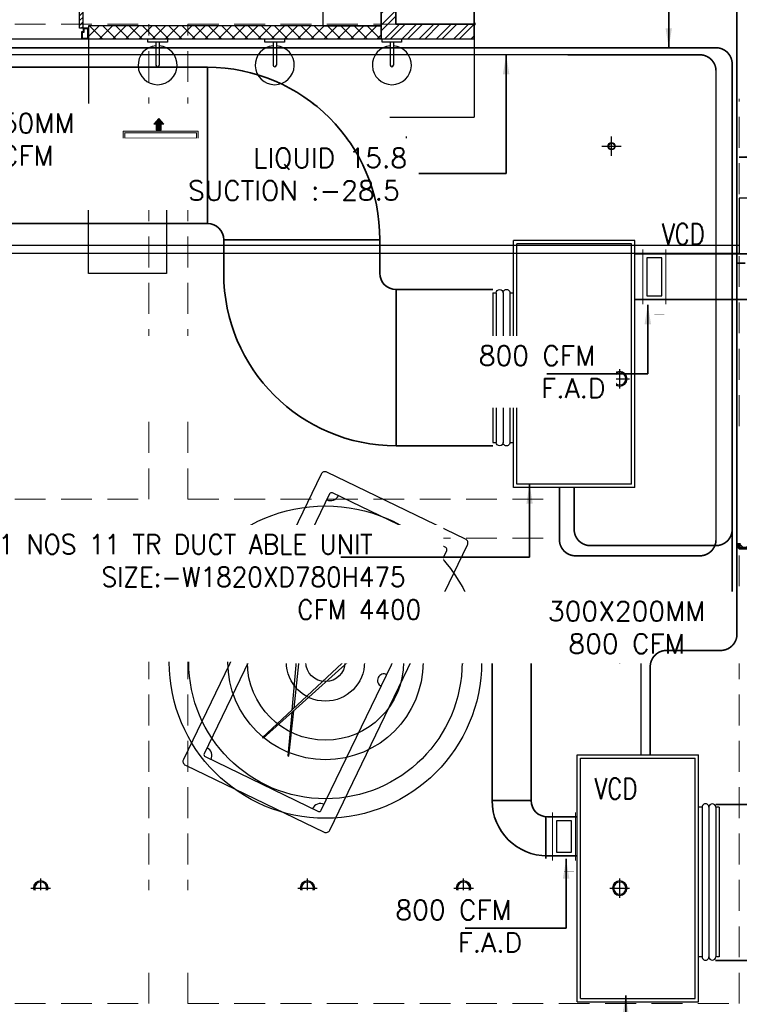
# Model space of a CAD drawing. Header units: inches. Extents: x 110711 to 158499, y 12149 to 19253.
# Tile 19 of 46: x 123316 to 123537, y 17884 to 18187. Entities that reach past the tile are written whole.
import ezdxf
from ezdxf.enums import TextEntityAlignment as Align

# ---------------------------------------------------------------- set-up
doc = ezdxf.new("R2010")
doc.units = ezdxf.units.IN
doc.header["$MEASUREMENT"] = 0
doc.linetypes.add('HIDDEN', pattern=[0.375, 0.25, -0.125])
for name, color, linetype in [('0 HOSMAC-AC-VCD', 6, 'Continuous'), ('AC REF. PIPE', 1, 'Continuous'), ('AR PLANS', 7, 'Continuous'), ('NON VRV DUCTABLE UNIT', 6, 'Continuous'), ('PD_LIGHTING', 23, 'Continuous')]:
    doc.layers.add(name, color=color, linetype=linetype)
doc.layers.add('15w led', color=7, linetype='Continuous', true_color=0xe600e6)
for name, color, linetype, lineweight in [('AC DRAIN PIPE', 7, 'Continuous', 25), ('AC DUCT', 5, 'Continuous', 35), ('EXHAUST AIR DUCT', 13, 'Continuous', 35), ('FA AIR DUCT', 4, 'Continuous', 35), ('HVAC SERVICE', 7, 'Continuous', 35), ('HVAC TEXT PP', 7, 'Continuous', 20), ('PD_COLUMN', 2, 'Continuous', 60), ('PD_ELEVATION_03', 80, 'Continuous', 25), ('PD_HATCH', 45, 'Continuous', 9), ('SAG', 140, 'Continuous', 20)]:
    doc.layers.add(name, color=color, linetype=linetype, lineweight=lineweight)
doc.layers.add('PD_BASE', color=8, linetype='Continuous', transparency=0.5)
doc.styles.add('ROMANS', font='romans.shx', dxfattribs={"width": 0.8, "height": 100})
doc.styles.get("Standard").update_dxf_attribs({"font": 'romans.shx', "height": 6})
doc.styles.add('style1', font='arial.ttf', dxfattribs={"height": 500})
doc.dimstyles.new('ISO-10', dxfattribs={"dimtxt": 6, "dimasz": 0.5, "dimexe": 1.25, "dimexo": 0.625, "dimtad": 1, "dimtoh": 1, "dimdec": 1, "dimlunit": 4, "dimtxsty": 'Standard', "dimblk": 'ARCHTICK', "dimcen": 2.5, "dimclrt": 3, "dimadec": 0, "dimazin": 0, "dimtfac": 1, "dimtdec": 1, "dimtmove": 1, "dimatfit": 3, "dimfxl": 1, "dimarcsym": 0})

# ---------------------------------------------------------------- blocks, each defined once
blk = doc.blocks.new('columns2')
at = {"layer": 'PD_HATCH'}
h = blk.add_hatch(dxfattribs=at)
h.set_pattern_fill('ANSI37', color=175, scale=20)
h.paths.add_polyline_path([(387, -250), (387, -268), (369, -268), (369, -250)])
h.paths.add_polyline_path([(18, 0), (18, -15), (0, -15), (0, 0)])
h.paths.add_polyline_path([(18, -828), (18, -813), (0, -813), (0, -828)])
h.paths.add_polyline_path([(201, -870), (186, -870), (186, -888), (201, -888)])
h.paths.add_polyline_path([(570, -870), (555, -870), (555, -888), (570, -888)])
h.paths.add_polyline_path([(754.5, -870), (739.5, -870), (739.5, -888), (754.5, -888)])
h.paths.add_polyline_path([(934.5, -870), (919.5, -870), (919.5, -888), (934.5, -888)])
h.paths.add_polyline_path([(385.5, -870), (370.5, -870), (370.5, -888), (385.5, -888)])
h.paths.add_polyline_path([(201, 42), (186, 42), (186, 60), (201, 60)])
h.paths.add_polyline_path([(387, -578), (387, -560), (369, -560), (369, -578)])
h.paths.add_polyline_path([(1116, -731.5), (1116, -716.5), (1098, -716.5), (1098, -731.5)])
h.paths.add_polyline_path([(1116, -111.5), (1116, -96.5), (1098, -96.5), (1098, -111.5)])
h.paths.add_polyline_path([(1116, -561.5), (1116, -576.5), (1098, -576.5), (1098, -561.5)])
h.paths.add_polyline_path([(1116, -251.5), (1116, -266.5), (1098, -266.5), (1098, -251.5)])
h.paths.add_polyline_path([(0, -731.5), (0, -716.5), (18, -716.5), (18, -731.5)])
h.paths.add_polyline_path([(0, -111.5), (0, -96.5), (18, -96.5), (18, -111.5)])
h.paths.add_polyline_path([(0, -406.5), (0, -421.5), (18, -421.5), (18, -406.5)])
h.paths.add_polyline_path([(0, -561.5), (0, -576.5), (18, -576.5), (18, -561.5)])
h.paths.add_polyline_path([(0, -251.5), (0, -266.5), (18, -266.5), (18, -251.5)])
h.paths.add_polyline_path([(993, -111.5), (993, -99.5), (984, -99.5), (984, -111.5)])
h.paths.add_polyline_path([(993, -189.5), (993, -201.5), (984, -201.5), (984, -189.5)])
h.paths.add_polyline_path([(903, -111.5), (903, -99.5), (912, -99.5), (912, -111.5)])
h.paths.add_polyline_path([(903, -189.5), (903, -201.5), (912, -201.5), (912, -189.5)])
h.paths.add_polyline_path([(75, -870), (60, -870), (60, -888), (75, -888)])
h.paths.add_polyline_path([(1116, -870), (1101, -870), (1101, -888), (1116, -888)])
h.paths.add_polyline_path([(75, 42), (60, 42), (60, 60), (75, 60)])
h.paths.add_polyline_path([(570, 42), (555, 42), (555, 60), (570, 60)])
h.paths.add_polyline_path([(754.5, 42), (739.5, 42), (739.5, 60), (754.5, 60)])
h.paths.add_polyline_path([(934.5, 42), (919.5, 42), (919.5, 60), (934.5, 60)])
h.paths.add_polyline_path([(385.5, 42), (370.5, 42), (370.5, 60), (385.5, 60)])
h.paths.add_polyline_path([(1116, 42), (1101, 42), (1101, 60), (1116, 60)])
h.paths.add_polyline_path([(738, -250), (738, -268), (756, -268), (756, -250)])
h.paths.add_polyline_path([(756, -578), (756, -560), (738, -560), (738, -578)])
at = {"layer": 'PD_COLUMN', "color": 175}
blk.add_lwpolyline([(387, -250), (387, -268), (369, -268), (369, -250)], close=True, dxfattribs=at)
at = {"layer": 'PD_HATCH', "color": 175, "linetype": 'HIDDEN', "ltscale": 38}
for p, q in [((18, -107), (187.5, -107)), ((187.5, -253), (187.5, -107)), ((199.5, -107), (369, -107)), ((199.5, -253), (199.5, -107)), ((369, -107), (369, -250)), ((18, -253), (187.5, -253)), ((199.5, -253), (369, -253)), ((18, -265), (187.5, -265)), ((187.5, -408), (187.5, -265)), ((199.5, -408), (199.5, -265)), ((199.5, -265), (369, -265)), ((369, -408), (369, -268)), ((18, -408), (187.5, -408)), ((199.5, -408), (369, -408))]:
    blk.add_line(p, q, dxfattribs=at)
blk = doc.blocks.new('ight 18w')
at = {"color": 8, "lineweight": 25}
for p, q in [((6, 0), (-6, 0)), ((0, 6), (0, -6))]:
    blk.add_line(p, q, dxfattribs=at)
for radius in [4.5, 3.75]:
    blk.add_circle((0, 0), radius, dxfattribs=at)
blk = doc.blocks.new('WALLLIGHT34')
at = {"color": 8}
for p, q in [((-0.5, -1), (-0.5, -8.1)), ((0.5, -1), (0.5, -8.1))]:
    blk.add_line(p, q, dxfattribs=at)
blk.add_lwpolyline([(-3, 0), (3, 0), (3, -1), (-3, -1)], close=True, dxfattribs=at)
for radius, start, end in [(6, 94.7802, 85.2198), (0.5, 180, 0)]:
    blk.add_arc((0, -8.1), radius, start, end, dxfattribs=at)
blk = doc.blocks.new('LAVA1')
at = {"color": 8, "linetype": 'ByBlock'}
blk.add_lwpolyline([(-52.2, 182.6, 0.374236), (182.1, -52.2, 0.103818), (303.6, -13.9, 0.071348), (327, 1.8), (349.9, 24.6, 0.399589), (350, 123.6), (129.5, 344, 0.433457), (24.9, 350.2), (2, 327.3, 0.071348), (-13.7, 304, 0.103818)], format="xyb", close=True, dxfattribs=at)
for centre, radius in [((197.3, 338.6), 18), ((267.9, 267.8), 18), ((190.4, 190.4), 30), ((190.4, 190.4), 20), ((338.6, 197.1), 18)]:
    blk.add_circle(centre, radius, dxfattribs=at)
blk.add_ellipse((153.7, 153.7), major_axis=(194.7, -194.7), ratio=0.789646, dxfattribs=at)
blk = doc.blocks.new('door')
h = blk.add_hatch()
h.set_pattern_fill('ANSI31', color=8, scale=10, style=0)
h.set_pattern_definition([(45, (10752.127, -6120.4824), (-0.883883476, 0.883883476), [])])
edge = h.paths.add_edge_path()
edge.add_arc((-14403.84, -18781.42), 31.42, 180, 182.3452)
edge.add_line((-14435.23, -18782.7), (-14403.84, -18782.7))
edge.add_line((-14403.84, -18782.7), (-14403.84, -18781.42))
edge.add_line((-14403.84, -18781.42), (-14435.26, -18781.42))
h = blk.add_hatch()
h.set_pattern_fill('ANSI31', color=8, scale=10, style=0)
h.set_pattern_definition([(45, (10752.127, -6123.4768), (-0.883883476, 0.883883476), [])])
edge = h.paths.add_edge_path()
edge.add_arc((-14403.84, -18848.7), 31.42, 177.6548, 180, ccw=False)
edge.add_line((-14435.23, -18847.41), (-14403.84, -18847.41))
edge.add_line((-14403.84, -18847.41), (-14403.84, -18848.7))
edge.add_line((-14403.84, -18848.7), (-14435.26, -18848.7))
at = {"color": 8}
for p, q in [((-14403.84, -18781.42), (-14435.26, -18781.42)), ((-14403.84, -18782.7), (-14435.23, -18782.7)), ((-14403.84, -18780.13), (-14403.84, -18782.7)), ((-14403.84, -18847.41), (-14435.23, -18847.41)), ((-14403.84, -18849.98), (-14403.84, -18847.41)), ((-14403.84, -18848.7), (-14435.26, -18848.7))]:
    blk.add_line(p, q, dxfattribs=at)
for points in [[(-14399.98, -18782.06), (-14399.98, -18779.49), (-14403.84, -18779.49), (-14403.84, -18781.42), (-14402.55, -18781.42), (-14402.55, -18782.06), (-14399.98, -18782.06)], [(-14399.98, -18848.05), (-14399.98, -18850.62), (-14403.84, -18850.62), (-14403.84, -18848.7), (-14402.55, -18848.7), (-14402.55, -18848.05), (-14399.98, -18848.05)]]:
    blk.add_lwpolyline(points, dxfattribs=at)
for points in [[(-14400.24, -18781.8), (-14400.24, -18779.74), (-14403.58, -18779.74), (-14403.58, -18781.16), (-14402.3, -18781.16), (-14402.3, -18781.8)], [(-14400.24, -18848.31), (-14400.24, -18850.37), (-14403.58, -18850.37), (-14403.58, -18848.95), (-14402.3, -18848.95), (-14402.3, -18848.31)]]:
    blk.add_lwpolyline(points, close=True, dxfattribs=at)
for centre, radius, start, end in [((-14399.51, -18779.61), 35.79, 182.8848, 263.0539), ((-14399.87, -18850.35), 35.42, 96.4258, 177.3294)]:
    blk.add_arc(centre, radius, start, end, dxfattribs=at)
blk = doc.blocks.new('SNOOKER T')
at = {"ltscale": 12}
h = blk.add_hatch(color=8, dxfattribs=at)
h.dxf.hatch_style = 1
h.paths.add_polyline_path([(-13082.48, -18423.94, 1), (-13080.63, -18423.94, 1)])
at = {"color": 8, "linetype": 'ByBlock'}
for p, q in [((-13134.22, -18407.15), (-13134.33, -18407.43)), ((-13135.8, -18415.28), (-13135.69, -18415.56))]:
    blk.add_line(p, q, dxfattribs=at)
at = {"color": 8}
for points in [[(-13150.47, -18435.5), (-13060.45, -18435.5, 0.414214), (-13059.21, -18434.26), (-13059.21, -18390.48, 0.414214), (-13060.45, -18389.25), (-13150.47, -18389.25, 0.414214), (-13151.7, -18390.48), (-13151.7, -18434.26, 0.414214)], [(-13146.46, -18430.87), (-13064.46, -18430.87, 0.414214), (-13063.84, -18430.26), (-13063.84, -18394.49, 0.414214), (-13064.46, -18393.88), (-13146.46, -18393.88, 0.414214), (-13147.08, -18394.49), (-13147.08, -18430.26, 0.414214)]]:
    blk.add_lwpolyline(points, format="xyb", close=True, dxfattribs=at)
at = {"color": 8, "linetype": 'ByBlock'}
for points in [[(-13123.66, -18411.26), (-13093.03, -18400.28), (-13093.42, -18399.23), (-13124.42, -18410.96)], [(-13125.12, -18411.22), (-13136.67, -18415.6), (-13136.56, -18415.88), (-13124.39, -18411.52)]]:
    blk.add_lwpolyline(points, dxfattribs=at)
for points in [[(-13073.06, -18417.87, 0.577193), (-13072.42, -18417.49), (-13072.42, -18406.04, 0.577193), (-13073.06, -18405.66), (-13082.99, -18411.39, 0.577665), (-13082.99, -18412.14)], [(-13072.89, -18417.57, 0.577193), (-13072.76, -18417.49), (-13072.76, -18406.04, 0.577193), (-13072.89, -18405.96), (-13082.82, -18411.69, 0.577665), (-13082.82, -18411.84)]]:
    blk.add_lwpolyline(points, format="xyb", close=True, dxfattribs=at)
blk.add_lwpolyline([(-13092, -18423.61), (-13135.08, -18406.8), (-13135.19, -18407.09), (-13092.41, -18424.65)], close=True, dxfattribs=at)
for centre in [(-13094.46, -18406.9), (-13074.8, -18409.66), (-13073.72, -18407.51), (-13081.02, -18411.74), (-13078.87, -18411.2), (-13076.23, -18411.27), (-13074.2, -18411.74), (-13101.63, -18413.18), (-13077.07, -18413.71), (-13075.28, -18414.61), (-13073.72, -18413.51), (-13073.72, -18416.03), (-13081.55, -18423.94), (-13071.87, -18422.33), (-13077.61, -18426.09)]:
    blk.add_circle(centre, 0.925, dxfattribs=at)
at = {"color": 8}
for centre, radius, start, end in [((-13147.08, -18393.88), 2.47, 270, 0), ((-13105.46, -18393.88), 1.85, 180, 0), ((-13063.84, -18393.88), 2.47, 180, 270), ((-13147.08, -18430.87), 2.47, 0, 90), ((-13063.84, -18430.87), 2.47, 90, 180), ((-13105.46, -18430.87), 1.85, 0, 180)]:
    blk.add_arc(centre, radius, start, end, dxfattribs=at)
blk = doc.blocks.new('A$C57124B3B')
at = {"color": 8}
for p, q in [((45.6, 504.4), (45.6, 108.7)), ((664.8, 108.7), (664.8, 505.8))]:
    blk.add_line(p, q, dxfattribs=at)
blk.add_lwpolyline([(353.4, 143.9), (309.5, 143.9), (260.3, 150.9), (165.5, 175.5), (135.6, 193), (116.3, 221.1), (100.2, 522.3, -0.429937), (157.5, 582.7), (552.9, 582.7, -0.429937), (610.2, 522.3), (594.1, 221.1), (574.7, 193), (544.9, 175.5), (450, 150.9), (400.9, 143.9), (356.9, 143.9)], format="xyb", dxfattribs=at)
for points in [[(100.1, 525.3), (95.1, 530.4), (90.5, 534.4), (86, 537.4), (81.9, 539.5), (78.1, 540.8), (74.6, 541.6), (71.3, 541.8), (68.3, 541.7), (65.6, 541.4), (63.1, 540.9), (60.9, 540.1), (58.9, 539.2), (57, 538), (55.4, 536.7), (53.9, 535.2), (52.5, 533.5), (51.2, 531.6), (50.1, 529.3), (49, 526.2), (47.9, 521.9), (47, 516.3), (46.1, 509.1), (45.8, 505.8)], [(100.1, 525.3), (91.7, 265), (90, 207.1), (95.2, 175.5), (111, 140.4), (142.7, 110.5), (197.1, 85.9), (269.1, 70.1), (318.3, 64.9), (356.9, 64.9)], [(610.4, 525.3), (618.8, 265), (620.6, 207.1), (615.3, 175.5), (599.5, 140.4), (567.9, 110.5), (513.4, 85.9), (441.4, 70.1), (392.2, 64.9), (353.6, 64.9)], [(610.4, 525.3), (615.4, 530.4), (620.1, 534.4), (624.5, 537.4), (628.6, 539.5), (632.4, 540.8), (636, 541.6), (639.2, 541.8), (642.2, 541.7), (644.9, 541.4), (647.4, 540.9), (649.6, 540.1), (651.7, 539.2), (653.5, 538), (655.1, 536.7), (656.6, 535.2), (658, 533.5), (659.3, 531.6), (660.5, 529.3), (661.5, 526.2), (662.6, 521.9), (663.5, 516.3), (664.4, 509.1), (664.8, 505.8)]]:
    blk.add_lwpolyline(points, dxfattribs=at)
blk.add_arc((355.2, 498.7), 498, 231.56297, 308.43703, dxfattribs=at)
blk = doc.blocks.new('5T2G3')
at = {"color": 8}
blk.add_lwpolyline([(-65.1, 22.42), (-29.1, 22.42), (-29.1, 58.42), (-65.1, 58.42)], close=True, dxfattribs=at)
at = {"color": 8, "extrusion": (0, 0, -1), "yscale": 0.03640297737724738, "zscale": -0.03640297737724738}
for p, xscale, rotation in [((58.84, 79.7), 0.03640297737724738, 180.3099349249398), ((86.38, 27.68), 0.03640297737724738, 90.30993492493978), ((7.82, 27.68), -0.03640297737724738, 269.6900650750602), ((58.84, 1.14), -0.03640297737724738, 359.6900650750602)]:
    blk.add_blockref('A$C57124B3B', p, dxfattribs=dict(at, xscale=xscale, rotation=rotation))
blk = doc.blocks.new('GFHFGSDF')
at = {"color": 8, "lineweight": 25}
for p, q in [((-3, 0), (3, 0)), ((0, -3), (0, 3))]:
    blk.add_line(p, q, dxfattribs=at)
for radius in [1.12, 0.938]:
    blk.add_circle((0, 0), radius, dxfattribs=at)
blk = doc.blocks.new('FF')
at = {"layer": 'PD_BASE'}
h = blk.add_hatch(dxfattribs=at)
h.set_pattern_fill('ANSI32', color=8, scale=10)
h.set_pattern_definition([(45, (262.9135, -148.528), (-2.65165, 2.65165), []), (45, (264.6812, -148.528), (-2.65165, 2.65165), [])])
h.paths.add_polyline_path([(263.45, -122.5), (258.95, -122.5), (258.95, -171.5), (287.45, -171.5), (287.45, -167), (263.45, -167)])
h.paths.add_polyline_path([(233.25, -122.5), (287.45, -122.5), (287.45, -118), (237.75, -118), (237.75, -9), (233.25, -9)])
h = blk.add_hatch(dxfattribs=at)
h.set_pattern_fill('ANSI37', color=8, scale=23)
h.set_pattern_definition([(45, (-130667.9912, -18352.4268), (-2.032931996, 2.032931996), []), (135, (-130667.9912, -18352.4268), (-2.032931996, -2.032931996), [])])
h.paths.add_polyline_path([(108.99, -167.5), (18, -167.5), (18, -171.5), (108.99, -171.5)])
h.paths.add_polyline_path([(258.95, -171.5), (258.95, -167.5), (168.93, -167.5), (168.93, -171.5)])
at = {"layer": 'PD_BASE', "color": 8}
for p, q in [((258.95, -122.5), (258.95, -171.5)), ((263.45, -122.5), (263.45, -167)), ((287.45, -122.5), (287.45, -167)), ((263.45, -167), (287.45, -167)), ((287.45, -167), (287.45, -171.5)), ((168.92, -171.5), (168.92, -195.58)), ((258.95, -171.5), (287.45, -171.5)), ((287.45, -171.58), (287.45, -195.58)), ((168.92, -195.58), (287.45, -195.58))]:
    blk.add_line(p, q, dxfattribs=at)
for points in [[(258.95, -122.5), (240.95, -122.5), (240.95, -167.5), (258.95, -167.5)], [(287.45, -122.5), (263.45, -122.5), (263.45, -167), (287.45, -167)], [(299.78, -148.23), (298.92, -147.73), (287.79, -167), (288.66, -167.5)], [(168.92, -171.5), (258.95, -171.5), (258.95, -167.5), (168.92, -167.5)], [(192.92, -195.58), (192.92, -243.58), (168.92, -243.58), (168.92, -195.58)]]:
    blk.add_lwpolyline(points, close=True, dxfattribs=at)
at = {"layer": 'PD_ELEVATION_03', "color": 8}
blk.add_lwpolyline([(287.45, -171.5), (287.45, -167), (263.45, -167), (263.45, -122.5), (369, -122.5), (369, -172.5), (443, -172.5), (443, -220.5), (369, -220.5), (369, -237.5), (93, -237.5), (93, -430), (81, -430), (81, -671.5), (93, -671.5), (93, -930), (18, -930), (18, -621.5), (9, -621.5), (9, -481.5), (18, -481.5), (18, -171.5), (93, -171.5), (287.45, -171.5)], dxfattribs=at)
at = {"layer": 'PD_LIGHTING', "color": 8}
for radius in [48, 42, 30, 24, 12]:
    blk.add_circle((241.78, -363.04), radius, dxfattribs=at)
at = {"layer": 'PD_LIGHTING'}
blk.add_circle((241.78, -363.04), 6, dxfattribs=at)
at = {"layer": '15w led', "color": 8, "xscale": -0.5, "yscale": 0.5, "zscale": 0.5, "rotation": 89.99999999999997}
for p in [(284.25, -276), (332.25, -276), (284.25, -360.5), (332.25, -360.5), (236.25, -432.5), (284.25, -432.5), (332.25, -432.5)]:
    blk.add_blockref('ight 18w', p, dxfattribs=at)
at = {"layer": '15w led', "xscale": -0.5, "yscale": 0.5, "zscale": 0.5, "rotation": 90}
blk.add_blockref('ight 18w', (154.25, -432.5), dxfattribs=at)
at = {"layer": 'PD_BASE', "color": 8, "ltscale": 25, "xscale": -0.842675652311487, "yscale": 0.842675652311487, "zscale": 0.842675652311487, "rotation": 89.99999999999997}
blk.add_blockref('door', (-15716.04, -12306.01), dxfattribs=at)
at = {"layer": 'PD_BASE', "color": 8, "xscale": 0.04096000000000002, "yscale": 0.04096000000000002, "zscale": 0.04096000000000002, "rotation": 134.9999999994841}
blk.add_blockref('LAVA1', (393.13, -243), dxfattribs=at)
at = {"layer": 'PD_BASE', "color": 8, "rotation": 45}
blk.add_blockref('5T2G3', (467.11, -461.68), dxfattribs=at)
at = {"layer": 'PD_LIGHTING', "color": 8}
for p in [(190.19, -171.5), (226.19, -171.5), (262.19, -171.5)]:
    blk.add_blockref('WALLLIGHT34', p, dxfattribs=at)
at = {"layer": 'PD_LIGHTING'}
for p in [(203.59, -204.5), (266.66, -204.5), (329.72, -204.5)]:
    blk.add_blockref('GFHFGSDF', p, dxfattribs=at)
at = {"layer": 'PD_LIGHTING', "color": 8, "xscale": 1.081209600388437, "yscale": 1.081209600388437, "zscale": 1.081209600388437, "rotation": 64.22561701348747}
blk.add_blockref('SNOOKER T', (-11523.9, 21056.48), dxfattribs=at)
at = {"layer": 'PD_BASE', "color": 8, "insert": (351.71, -266.37), "char_height": 8, "width": 128.4952, "attachment_point": 1, "style": 'style1'}
blk.add_mtext('\\pi44.93;TOILET\\P\\pi39.377;5\'8" X 8\'2"', dxfattribs=at)
blk = doc.blocks.new('_ArchTick')
at = {"color": 0, "linetype": 'ByBlock', "const_width": 0.15}
blk.add_lwpolyline([(-0.5, -0.5), (0.5, 0.5)], dxfattribs=at)
blk = doc.blocks.new('zw$E4A1')
at = {"layer": 'NON VRV DUCTABLE UNIT', "color": 20}
for p, q in [((-40.83, 36.28), (35.12, 36.28)), ((-40.83, 36.28), (-40.83, -1.04)), ((-39.79, 35.24), (34.08, 35.24)), ((-39.79, 35.24), (-39.79, 0)), ((34.08, 35.24), (34.08, 0)), ((35.12, 36.28), (35.12, -1.04)), ((-39.79, 0), (34.08, 0)), ((-40.83, -1.04), (35.12, -1.04))]:
    blk.add_line(p, q, dxfattribs=at)
at = {"layer": 'NON VRV DUCTABLE UNIT', "color": 115, "lineweight": 30, "ltscale": 20}
for p, q in [((-26.97, -2.17), (-26.97, -0.91)), ((19.03, -2.17), (-26.97, -2.17)), ((19.03, -2.17), (19.03, -0.91)), ((19.03, -4.24), (-26.97, -4.24)), ((-26.97, -4.24), (-26.97, -4.24)), ((19.03, -4.24), (19.03, -4.24)), ((19.03, -6.32), (-26.97, -6.32)), ((-26.97, -7.35), (-26.97, -6.32)), ((19.03, -7.35), (-26.97, -7.35)), ((19.03, -7.35), (19.03, -6.32))]:
    blk.add_line(p, q, dxfattribs=at)
for centre, start, end in [((-26.97, -3.2), 87.6874, 269.9167), ((19.03, -3.2), 270.0833, 92.3126), ((-26.97, -5.28), 90, 270), ((19.03, -5.28), 270, 90)]:
    blk.add_arc(centre, 1.04, start, end, dxfattribs=at)
blk = doc.blocks.new('zw$AA05')
at = {"layer": 'SAG'}
for p, q in [((-2.44, 0), (-1.23, 1.03)), ((-2.44, 0), (-1.23, -1.03)), ((-1.23, 1.03), (-1.23, 0.5)), ((-1.23, 0.5), (0, 0.5)), ((0, 0.5), (0, 0)), ((0, -0.5), (0, 0)), ((-1.23, -1.03), (-1.23, -0.5)), ((-1.23, -0.5), (0, -0.5))]:
    blk.add_line(p, q, dxfattribs=at)
blk = doc.blocks.new('zw$8A54')
at = {"layer": 'SAG'}
h = blk.add_hatch(color=256, dxfattribs=at)
h.dxf.hatch_style = 1
h.paths.add_polyline_path([(-4.13, -11.5), (2.87, -11.5), (2.87, 11.5), (-4.13, 11.5)])
h.paths.add_polyline_path([(-3.63, -11), (2.37, -11), (2.37, 11), (-3.63, 11)], flags=16)
h = blk.add_hatch(color=256, dxfattribs=at)
h.dxf.hatch_style = 1
h.paths.add_polyline_path([(-0.01, -11), (-0.01, 11), (0.74, 11), (0.74, -11)])
h.paths.add_polyline_path([(-2.01, -11), (-2.01, 11), (-1.25, 11), (-1.25, -11)])
h = blk.add_hatch(color=256, dxfattribs=at)
h.dxf.hatch_style = 1
h.paths.add_polyline_path([(-7.91, 0.6), (-6.1, 2.14), (-6.1, 1.35), (-4.26, 1.35), (-4.26, 0.6), (-4.26, -0.14), (-6.1, -0.14), (-6.1, -0.94)])
h = blk.add_hatch(color=256, dxfattribs=at)
h.dxf.hatch_style = 1
h.paths.add_polyline_path([(3.13, -0.14), (4.97, -0.14), (4.97, -0.94), (6.78, 0.6), (4.97, 2.14), (4.97, 1.35), (3.13, 1.35), (3.13, 0.6)])
at = {"color": 1}
for points in [[(-4.13, 11.5), (2.87, 11.5), (2.87, -11.5), (-4.13, -11.5)], [(2.37, -11), (-3.63, -11), (-3.63, 11), (2.37, 11)], [(-2.01, 11), (-1.25, 11), (-1.25, -11), (-2.01, -11)], [(0.74, 11), (0, 11), (0, -11), (0.74, -11)]]:
    blk.add_lwpolyline(points, close=True, dxfattribs=at)
for points in [[(-2.01, 11), (-1.25, 11), (-1.25, -11), (-2.01, -11)], [(-0.01, 11), (0.74, 11), (0.74, -11), (-0.01, -11)]]:
    blk.add_lwpolyline(points, close=True)
at = {"layer": 'SAG'}
for points in [[(-4.13, 11.5), (2.87, 11.5), (2.87, -11.5), (-4.13, -11.5)], [(-3.63, 11), (2.37, 11), (2.37, -11), (-3.63, -11)]]:
    blk.add_lwpolyline(points, close=True, dxfattribs=at)
for points in [[(-2.12, -11), (-3.63, -11), (-3.63, 11), (-2.12, 11)], [(-1.22, 11), (0, 11)], [(1.1, 11), (2.37, 11), (2.37, -11), (1.1, -11)], [(0, -11), (-1.22, -11)]]:
    blk.add_lwpolyline(points, dxfattribs=at)
at = {"layer": 'SAG', "yscale": 1.5, "zscale": 1.5}
for p, xscale in [((-4.26, 0.6), 1.5), ((3.13, 0.6), -1.5)]:
    blk.add_blockref('zw$AA05', p, dxfattribs=dict(at, xscale=xscale))
blk = doc.blocks.new('*U212')
at = {"layer": '0 HOSMAC-AC-VCD'}
for points, const_width in [([(-94.6, 150), (266.6, 150)], 6), ([(-64.6, 150), (-64.6, 0)], 2), ([(236.6, 150), (236.6, 0)], 2), ([(-64.6, 75), (336.6, 75), (336.6, 9.1)], 2), ([(266.6, 0), (-94.6, 0)], 6)]:
    blk.add_lwpolyline(points, dxfattribs=dict(at, const_width=const_width))
blk.add_lwpolyline([(-39.6, 125), (211.6, 125), (211.6, 25), (-39.6, 25)], close=True, dxfattribs=at)
blk = doc.blocks.new('*U218')
at = {"layer": '0 HOSMAC-AC-VCD'}
for points, const_width in [([(-94.6, 150), (222.4, 150)], 6), ([(-64.6, 150), (-64.6, 0)], 2), ([(192.4, 150), (192.4, 0)], 2), ([(-64.6, 75), (292.4, 75), (292.4, 9.1)], 2), ([(222.4, 0), (-94.6, 0)], 6)]:
    blk.add_lwpolyline(points, dxfattribs=dict(at, const_width=const_width))
blk.add_lwpolyline([(-39.6, 125), (167.4, 125), (167.4, 25), (-39.6, 25)], close=True, dxfattribs=at)
blk = doc.blocks.new('HVAC SERVICE')
at = {"layer": 'AC DUCT'}
for p, q in [((293.26, -248.57), (263.51, -248.57)), ((293.26, -296.57), (263.51, -296.57)), ((361.74, -406.79), (416.9, -406.79)), ((361.68, -454.79), (414.55, -454.79))]:
    blk.add_line(p, q, dxfattribs=at)
at = {"layer": 'FA AIR DUCT'}
blk.add_line((336.89, -237.62), (381.74, -237.62), dxfattribs=at)
at = {"layer": '0 HOSMAC-AC-VCD', "color": 7, "lineweight": 0, "style": 'ROMANS', "width": 0.8}
blk.add_text('VCD', height=6.4, dxfattribs=at).set_placement((351.78, -231.5), align=Align.MIDDLE)
at = {"layer": 'HVAC TEXT PP', "char_height": 6, "attachment_point": 1, "bg_fill": 2}
for s, insert in [('\\pi204.92;6 #SAG\\P\\pi163.77;SIZE:600X600MM\\P\\pi164.63;1200 CFM EACH', (290.95, -160.86)), ('\\pi204.63;2 #SAG\\P\\pi163.77;SIZE:600X600MM\\P\\pi170.34;150 CFM EACH', (311.97, -297.48))]:
    blk.add_mtext_dynamic_manual_height_columns(s, width=237.4875, gutter_width=50, heights=[0], dxfattribs=dict(at, insert=insert))
at = {"layer": 'HVAC TEXT PP', "insert": (-282.06, -255.15), "char_height": 6, "width": 237.4875, "attachment_point": 1, "bg_fill": 2}
blk.add_mtext('\\pi143.77;1#11 TR DOOR UNIT \\P\\pi131.49;SIZE:L1550XD575XH960', dxfattribs=at)
at = {"layer": 'HVAC TEXT PP'}
blk.add_leader([(334.08, -465.49), (334.08, -518.82), (324.11, -518.82)], dimstyle='ISO-10', override={"dimasz": 6, "dimtad": 0}, dxfattribs=at)
at = {"layer": 'FA AIR DUCT'}
blk.add_line((336.89, -251.62), (387.74, -251.62), dxfattribs=at)
at = {"layer": '0 HOSMAC-AC-VCD', "color": 7, "lineweight": 0, "xscale": -0.04670096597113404, "yscale": 0.04670096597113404, "zscale": 0.04670096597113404, "rotation": 89.9999999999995}
blk.add_blockref('*U212', (346.38, -240.64), dxfattribs=at)
at = {"layer": 'EXHAUST AIR DUCT', "xscale": -1, "rotation": 270}
blk.add_blockref('zw$E4A1', (300.62, -268.6), dxfattribs=at)
at = {"layer": 'HVAC TEXT PP', "char_height": 6, "width": 237.4875, "attachment_point": 1, "bg_fill": 2}
for s, insert in [('\\pi143.77;1#11 TR DOOR UNIT \\P\\pi131.49;SIZE:L1550XD575XH960', (-282.06, -175.32)), ('\\pi93.773;1 NOS 11 TR DUCT ABLE UNIT \\P\\pi127.77;SIZE:-W1820XD780H475\\P\\pi192.34;CFM 4400\\P\\pi231.49; ', (38.05, -323.88)), ('\\pi198.34;800 CFM \\P\\pi217.49;F.A.D', (64.94, -436.21))]:
    blk.add_mtext(s, dxfattribs=dict(at, insert=insert))
at = {"layer": 'AC DRAIN PIPE', "const_width": 0.5}
blk.add_lwpolyline([(318.23, -309.43), (318.23, -322.25, 0.414214), (323.23, -327.25), (361.81, -327.25, 0.414214), (366.81, -322.25), (366.81, -316.9)], format="xyb", dxfattribs=at)
at = {"layer": 'AC DUCT'}
blk.add_line((85.14, -180.24), (205.51, -180.24), dxfattribs=at)
at = {"layer": 'AC REF. PIPE', "const_width": 0.5, "flags": 128}
blk.add_lwpolyline([(338.78, -391.54), (338.78, -362.67, -0.456362), (342.81, -357.67), (361.81, -357.67, 0.414214), (366.81, -352.67), (366.81, -295.7), (366.81, -179.24, 0.414214), (361.81, -174.24), (-2.51, -174.24, 0.414214), (-3.51, -175.24), (-3.51, -227.53, -0.414214), (-4.51, -228.53), (-12.91, -228.53, -0.414214), (-13.91, -227.53), (-13.91, -217.56)], format="xyb", dxfattribs=at)
at = {"layer": 'AC REF. PIPE', "flags": 128}
blk.add_lwpolyline([(-16.1, -298.09, 0.5, 0.5, 0), (-16.1, -302.98, 0.5, 0.5, 0.414214), (-15.1, -303.98, 0.5, 0.5, 0), (-1.6, -303.98, 0.5, 0.5, 0.414214), (-0.6, -302.98, 0.5, 0.5, 0), (-0.6, -177.37, 0.5, 0.5, -0.414214), (0.4, -176.37, 0.5, 0.5, 0), (319.24, -176.37, 0.5, 0.543, -0.033601), (319.91, -176.41, 0.5, 0.543, -0.033601)], format="xyseb", dxfattribs=at)
at = {"layer": 'FA AIR DUCT'}
for p, q in [((383.74, -341.64), (310, -341.64)), ((310, -353.64), (310, -341.64)), ((383.74, -353.64), (310, -353.64))]:
    blk.add_line(p, q, dxfattribs=at)
at = {"layer": 'HVAC TEXT PP'}
for points in [[(347.31, -174.24), (347.31, -132.03), (330.06, -132.03)], [(304.53, -308.37), (304.53, -330.78), (246.56, -330.78)]]:
    blk.add_leader(points, dimstyle='ISO-10', override={"dimasz": 6, "dimtad": 0}, dxfattribs=at)
at = {"layer": 'HVAC TEXT PP', "char_height": 6, "width": 237.4875, "attachment_point": 1, "bg_fill": 2}
for s, insert in [('\\pi90.887;1200x350MM\\P\\pi96.315;4400 CFM ', (21.02, -194.43)), ('\\pi198.34;800 CFM \\P\\pi217.49;F.A.D', (90.58, -265.87)), ('\\pi175.77;14 NOS S.A.G\\P\\pi156.34;SIZE:-550X150MM\\P\\pi169.49;314 CFM EACH\\P\\pi124.63;COLLAR SIZE:550X150MM ', (-269.88, -360.5))]:
    blk.add_mtext(s, dxfattribs=dict(at, insert=insert))
at = {"layer": 'AC DUCT'}
blk.add_line((263.51, -248.57), (263.51, -296.57), dxfattribs=at)
at = {"layer": 'FA AIR DUCT'}
for p, q in [((293, -358.64), (293, -405.61)), ((305, -358.64), (293, -358.64)), ((305, -358.64), (305, -405.61)), ((305, -405.61), (293, -405.61)), ((309.55, -410.59), (309.55, -423.42)), ((310, -410.61), (319.15, -410.61)), ((309.55, -422.61), (319.15, -422.61))]:
    blk.add_line(p, q, dxfattribs=at)
for centre, radius, start, end in [((310, -358.64), 17, 90, 180), ((310, -358.64), 5, 90, 180), ((310, -405.61), 17, 180, 270), ((310, -405.61), 5, 180, 270)]:
    blk.add_arc(centre, radius, start, end, dxfattribs=at)
at = {"layer": '0 HOSMAC-AC-VCD', "color": 7, "lineweight": 0, "xscale": -0.04670096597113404, "yscale": 0.04670096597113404, "zscale": 0.04670096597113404, "rotation": 89.99999999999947}
blk.add_blockref('*U218', (318.61, -413.63), dxfattribs=at)
at = {"layer": 'EXHAUST AIR DUCT', "rotation": 90}
blk.add_blockref('zw$E4A1', (355.43, -426.66), dxfattribs=at)
at = {"layer": 'SAG', "rotation": 90}
blk.add_blockref('zw$8A54', (191.12, -202.75), dxfattribs=at)
at = {"layer": '0 HOSMAC-AC-VCD', "color": 7, "lineweight": 0, "style": 'ROMANS', "width": 0.8}
blk.add_text('VCD', height=6.4, dxfattribs=at).set_placement((331.05, -401.95), align=Align.MIDDLE)
at = {"layer": 'HVAC TEXT PP'}
for points in [[(340.87, -253.21), (340.87, -274.5), (309.87, -274.5)], [(315.77, -423.55), (315.77, -444.85), (284.77, -444.85)]]:
    blk.add_leader(points, dimstyle='ISO-10', override={"dimasz": 6, "dimtad": 0}, dxfattribs=at)
at = {"layer": 'HVAC TEXT PP', "char_height": 6, "width": 237.4875, "attachment_point": 1, "bg_fill": 2}
for s, insert in [('\\pi185.49;LIQUID 15.8\\P\\pi165.49;SUCTION :-28.5 ', (34.07, -205.13)), ('\\pi92.887;300X200MM\\P\\pi99.172;800 CFM ', (217.3, -344.41))]:
    blk.add_mtext(s, dxfattribs=dict(at, insert=insert))
at = {"layer": 'AC DRAIN PIPE', "const_width": 0.5}
for points in [[(137.21, -109.81), (137.21, -144.99, 0.414214), (142.21, -149.99), (363.28, -149.99, -0.414214), (368.28, -154.99), (368.28, -345.67)], [(368.28, -345.67), (368.28, -354.46, -0.414214), (363.28, -359.46), (346.62, -359.46, 0.414214), (341.62, -364.46), (341.62, -391.54)]]:
    blk.add_lwpolyline(points, format="xyb", dxfattribs=at)
blk.add_lwpolyline([(368.28, -240.49), (370.85, -240.49)], dxfattribs=at)
at = {"layer": 'AC DUCT'}
for p, q in [((205.51, -228.24), (205.51, -180.24)), ((85.14, -228.24), (205.51, -228.24)), ((210.51, -243.57), (210.51, -233.24)), ((210.51, -233.24), (258.51, -233.24)), ((258.51, -243.57), (258.51, -233.24))]:
    blk.add_line(p, q, dxfattribs=at)
for centre, radius, start, end in [((205.51, -233.24), 53, 0, 90), ((205.51, -233.24), 5, 0, 90), ((263.51, -243.57), 53, 180, 270), ((263.51, -243.57), 5, 180, 270)]:
    blk.add_arc(centre, radius, start, end, dxfattribs=at)
at = {"layer": 'AC REF. PIPE', "const_width": 0.5, "flags": 128}
blk.add_lwpolyline([(313.7, -309.43), (313.7, -325.39, 0.414214), (318.7, -330.39), (356.84, -330.39, 0.414214), (361.84, -325.39), (361.84, -181.41, 0.414214), (356.84, -176.41), (316.2, -176.41)], format="xyb", dxfattribs=at)
at = {"layer": 'HVAC TEXT PP'}
for points in [[(297.32, -176.37), (297.32, -212.88), (270.5, -212.88)], [(369, -207.83), (407.99, -207.83)]]:
    blk.add_leader(points, dimstyle='ISO-10', override={"dimasz": 6, "dimtad": 0}, dxfattribs=at)

msp = doc.modelspace()

# ---------------------------------------------------------------- linework, layer by layer
at = {"layer": 'AR PLANS'}
msp.add_line((123260.99, 18117.56), (123536.99, 18117.56), dxfattribs=at)

# ---------------------------------------------------------------- block references
for name, p in [('FF', (123167.99, 18352.43)), ('columns2', (123167.99, 18292.43))]:
    msp.add_blockref(name, p, dxfattribs=at)

# ---------------------------------------------------------------- next in the draw order: block references
at = {"layer": 'HVAC SERVICE'}
msp.add_blockref('HVAC SERVICE', (123167.99, 18352.43), dxfattribs=at)

doc.saveas('drawing.dxf')
